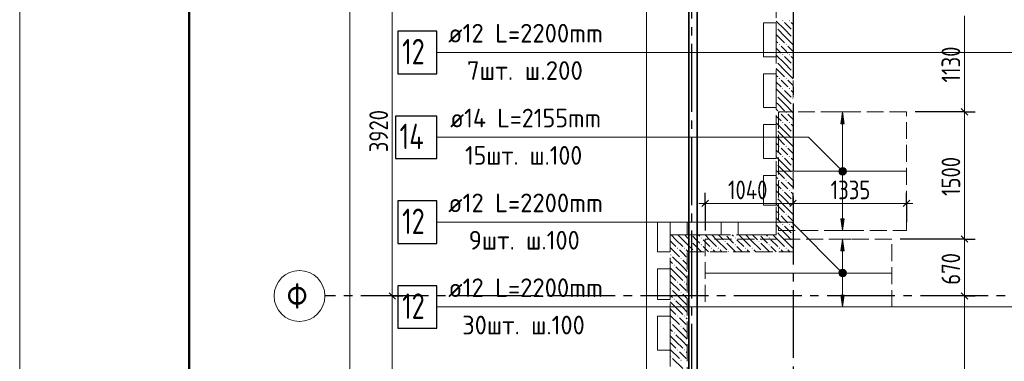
# Model space of a CAD drawing. Header units: millimetres. Extents: x 0 to 36258, y 0 to 42000.
# Tile 3 of 15: x 0 to 11614, y 22860 to 26886. Entities that reach past the tile are written whole.
import ezdxf

# ---------------------------------------------------------------- set-up
doc = ezdxf.new("R2010")
doc.units = ezdxf.units.MM
doc.linetypes.add('______2', pattern=[270, 200, -70])
doc.linetypes.add('______5', pattern=[1100, 800, -100, 100, -100])
for name, color, linetype, lineweight in [('Standard', 7, 'Continuous', 25), ('ДОП Верх по У', 7, 'Continuous', 25), ('Оси', 40, '______5', 18), ('Позиционная метка номер позиции', 7, 'Continuous', 13), ('Примечания', 7, 'Continuous', 25)]:
    doc.layers.add(name, color=color, linetype=linetype, lineweight=lineweight)
doc.layers.add('ЖБ Перекрытие верхний уровень', color=7, linetype='Continuous', lineweight=25, true_color=0xe0e0ff)
doc.layers.add('ЖБ Стена верхний уровень', color=7, linetype='Continuous', lineweight=25, true_color=0x006e00)
doc.styles.add('GOST 2.304-81', font='txt')
doc.styles.add('ISOCPEUR', font='txt')

msp = doc.modelspace()

# ---------------------------------------------------------------- hatches: boundary and pattern name
at = {"layer": 'ДОП Верх по У', "linetype": 'Continuous', "lineweight": 13, "transparency": 33554687}
for points in [[(9726, 25660), (9706, 25800), (9686, 25660)], [(9668, 25100), (9743, 25100), (9738, 25119)], [(9668, 25100), (9738, 25119), (9674, 25119)], [(9674, 25081), (9743, 25100), (9668, 25100)], [(9674, 25119), (9738, 25119), (9725, 25132)], [(9674, 25119), (9725, 25132), (9687, 25132)], [(9674, 25081), (9738, 25081), (9743, 25100)], [(9687, 25132), (9725, 25132), (9706, 25138)], [(9687, 25068), (9738, 25081), (9674, 25081)], [(9687, 25068), (9725, 25068), (9738, 25081)], [(9725, 25068), (9687, 25068), (9706, 25063)], [(9726, 24160), (9706, 24300), (9686, 24160)], [(9674, 23919), (9738, 23919), (9725, 23932)], [(9674, 23919), (9725, 23932), (9687, 23932)], [(9687, 23932), (9725, 23932), (9706, 23938)], [(9668, 23900), (9743, 23900), (9738, 23919)], [(9668, 23900), (9738, 23919), (9674, 23919)], [(9674, 23881), (9743, 23900), (9668, 23900)], [(9674, 23881), (9738, 23881), (9743, 23900)], [(9687, 23868), (9738, 23881), (9674, 23881)], [(9687, 23868), (9725, 23868), (9738, 23881)], [(9725, 23868), (9687, 23868), (9706, 23863)]]:
    msp.add_hatch(color=7, dxfattribs=at).paths.add_polyline_path(points)
for points in [[(9726, 24540), (9706, 24400), (9686, 24540)], [(9726, 23640), (9706, 23500), (9686, 23640)]]:
    msp.add_hatch(color=7, dxfattribs=at).paths.add_polyline_path(points, flags=16)
at = {"layer": 'ЖБ Стена верхний уровень', "linetype": 'Continuous', "lineweight": 18, "transparency": 33554687}
for points in [[(8994, 26873), (9001, 26880), (9007, 26873), (9001, 26867)], [(9074, 26873), (9081, 26880), (9087, 26873), (9081, 26867)], [(8924, 26797), (8927, 26793), (8924, 26790)], [(9114, 26753), (9121, 26760), (9124, 26757), (9124, 26750), (9121, 26747)], [(8954, 26593), (8961, 26600), (8967, 26593), (8961, 26587)], [(9034, 26593), (9041, 26600), (9047, 26593), (9041, 26587)], [(9114, 26673), (9121, 26680), (9124, 26677), (9124, 26670), (9121, 26667)], [(8924, 26397), (8927, 26393), (8924, 26390)], [(8994, 26473), (9001, 26480), (9007, 26473), (9001, 26467)], [(9074, 26473), (9081, 26480), (9087, 26473), (9081, 26467)], [(9114, 26353), (9121, 26360), (9124, 26357), (9124, 26350), (9121, 26347)], [(9114, 26273), (9121, 26280), (9124, 26277), (9124, 26270), (9121, 26267)], [(8954, 26193), (8961, 26200), (8967, 26193), (8961, 26187)], [(9034, 26193), (9041, 26200), (9047, 26193), (9041, 26187)], [(8994, 26073), (9001, 26080), (9007, 26073), (9001, 26067)], [(9074, 26073), (9081, 26080), (9087, 26073), (9081, 26067)], [(8924, 25997), (8927, 25993), (8924, 25990)], [(9114, 25953), (9121, 25960), (9124, 25957), (9124, 25950), (9121, 25947)], [(8954, 25793), (8961, 25800), (8967, 25793), (8961, 25787)], [(9034, 25793), (9041, 25800), (9047, 25793), (9041, 25787)], [(9114, 25873), (9121, 25880), (9124, 25877), (9124, 25870), (9121, 25867)], [(8994, 25673), (9001, 25680), (9007, 25673), (9001, 25667)], [(9074, 25673), (9081, 25680), (9087, 25673), (9081, 25667)], [(8924, 25597), (8927, 25593), (8924, 25590)], [(9114, 25553), (9121, 25560), (9124, 25557), (9124, 25550), (9121, 25547)], [(9114, 25473), (9121, 25480), (9124, 25477), (9124, 25470), (9121, 25467)], [(8954, 25393), (8961, 25400), (8967, 25393), (8961, 25387)], [(9034, 25393), (9041, 25400), (9047, 25393), (9041, 25387)], [(8994, 25273), (9001, 25280), (9007, 25273), (9001, 25267)], [(9074, 25273), (9081, 25280), (9087, 25273), (9081, 25267)], [(8924, 25197), (8927, 25193), (8924, 25190)], [(9114, 25153), (9121, 25160), (9124, 25157), (9124, 25150), (9121, 25147)], [(8954, 24993), (8961, 25000), (8967, 24993), (8961, 24987)], [(9034, 24993), (9041, 25000), (9047, 24993), (9041, 24987)], [(9114, 25073), (9121, 25080), (9124, 25077), (9124, 25070), (9121, 25067)], [(8994, 24873), (9001, 24880), (9007, 24873), (9001, 24867)], [(9074, 24873), (9081, 24880), (9087, 24873), (9081, 24867)], [(8924, 24797), (8927, 24793), (8924, 24790)], [(9114, 24753), (9121, 24760), (9124, 24757), (9124, 24750), (9121, 24747)], [(9114, 24673), (9121, 24680), (9124, 24677), (9124, 24670), (9121, 24667)], [(8954, 24593), (8961, 24600), (8967, 24593), (8961, 24587)], [(9034, 24593), (9041, 24600), (9047, 24593), (9041, 24587)], [(8924, 24397), (8927, 24393), (8924, 24390)], [(8994, 24473), (9001, 24480), (9007, 24473), (9001, 24467)], [(9074, 24473), (9081, 24480), (9087, 24473), (9081, 24467)], [(7914, 24273), (7921, 24280), (7927, 24273), (7921, 24267)], [(7924, 24350), (7921, 24347), (7918, 24350)], [(8034, 24313), (8041, 24320), (8047, 24313), (8041, 24307)], [(8314, 24273), (8321, 24280), (8327, 24273), (8321, 24267)], [(8324, 24350), (8321, 24347), (8318, 24350)], [(8434, 24313), (8441, 24320), (8447, 24313), (8441, 24307)], [(8714, 24273), (8721, 24280), (8727, 24273), (8721, 24267)], [(8724, 24350), (8721, 24347), (8718, 24350)], [(8834, 24313), (8841, 24320), (8847, 24313), (8841, 24307)], [(9114, 24353), (9121, 24360), (9124, 24357), (9124, 24350), (9118, 24350)], [(9114, 24273), (9121, 24280), (9124, 24277), (9124, 24270), (9121, 24267)], [(9124, 24350), (9121, 24347), (9118, 24350), (9124, 24350)], [(7754, 24193), (7761, 24200), (7767, 24193), (7761, 24187)], [(7834, 24193), (7841, 24200), (7847, 24193), (7841, 24187)], [(7954, 24153), (7961, 24160), (7967, 24153), (7964, 24150), (7958, 24150)], [(8034, 24233), (8041, 24240), (8047, 24233), (8041, 24227)], [(8154, 24193), (8161, 24200), (8167, 24193), (8161, 24187)], [(8234, 24193), (8241, 24200), (8247, 24193), (8241, 24187)], [(8354, 24153), (8361, 24160), (8367, 24153), (8364, 24150), (8358, 24150)], [(8434, 24233), (8441, 24240), (8447, 24233), (8441, 24227)], [(8554, 24193), (8561, 24200), (8567, 24193), (8561, 24187)], [(8634, 24193), (8641, 24200), (8647, 24193), (8641, 24187)], [(8754, 24153), (8761, 24160), (8767, 24153), (8764, 24150), (8758, 24150)], [(8834, 24233), (8841, 24240), (8847, 24233), (8841, 24227)], [(8954, 24193), (8961, 24200), (8967, 24193), (8961, 24187)], [(9034, 24193), (9041, 24200), (9047, 24193), (9041, 24187)], [(7674, 24113), (7681, 24120), (7687, 24113), (7681, 24107)], [(7794, 24073), (7801, 24080), (7807, 24073), (7801, 24067)], [(7714, 23993), (7721, 24000), (7727, 23993), (7721, 23987)], [(7674, 23713), (7681, 23720), (7687, 23713), (7681, 23707)], [(7754, 23793), (7761, 23800), (7767, 23793), (7761, 23787)], [(7834, 23793), (7841, 23800), (7847, 23793), (7841, 23787)], [(7714, 23593), (7721, 23600), (7727, 23593), (7721, 23587)], [(7794, 23673), (7801, 23680), (7807, 23673), (7801, 23667)], [(7754, 23393), (7761, 23400), (7767, 23393), (7761, 23387)], [(7834, 23393), (7841, 23400), (7847, 23393), (7841, 23387)], [(7674, 23313), (7681, 23320), (7687, 23313), (7681, 23307)], [(7794, 23273), (7801, 23280), (7807, 23273), (7801, 23267)], [(7714, 23193), (7721, 23200), (7727, 23193), (7721, 23187)], [(7754, 22993), (7761, 23000), (7767, 22993), (7761, 22987)], [(7834, 22993), (7841, 23000), (7847, 22993), (7841, 22987)], [(7674, 22913), (7681, 22920), (7687, 22913), (7681, 22907)], [(7794, 22873), (7801, 22880), (7807, 22873), (7801, 22867)]]:
    msp.add_hatch(color=7, dxfattribs=at).paths.add_polyline_path(points, flags=16)
at = {"layer": 'Позиционная метка номер позиции', "linetype": 'Continuous', "lineweight": 13, "transparency": 33554687}
for points in [[(9674, 25068), (9717, 25143), (9663, 25089)], [(9663, 25089), (9717, 25143), (9695, 25143)], [(9663, 25089), (9695, 25143), (9663, 25111)], [(9663, 25111), (9695, 25143), (9674, 25132)], [(9674, 25068), (9738, 25132), (9717, 25143)], [(9695, 25057), (9738, 25132), (9674, 25068)], [(9695, 25057), (9749, 25111), (9738, 25132)], [(9717, 25057), (9749, 25111), (9695, 25057)], [(9717, 25057), (9749, 25089), (9749, 25111)], [(9749, 25089), (9717, 25057), (9738, 25068)], [(9674, 23868), (9717, 23943), (9663, 23889)], [(9663, 23889), (9717, 23943), (9695, 23943)], [(9663, 23889), (9695, 23943), (9663, 23911)], [(9663, 23911), (9695, 23943), (9674, 23932)], [(9674, 23868), (9738, 23932), (9717, 23943)], [(9695, 23857), (9738, 23932), (9674, 23868)], [(9695, 23857), (9749, 23911), (9738, 23932)], [(9717, 23857), (9749, 23911), (9695, 23857)], [(9717, 23857), (9749, 23889), (9749, 23911)], [(9749, 23889), (9717, 23857), (9738, 23868)]]:
    msp.add_hatch(color=7, dxfattribs=at).paths.add_polyline_path(points)

# ---------------------------------------------------------------- linework, layer by layer
at = {"layer": 'Standard', "color": 7, "linetype": 'Continuous', "lineweight": 13, "transparency": 33554687}
for p, q in [((4394, 27550), (4394, 23630)), ((11144, 26930), (11144, 25800)), ((11144, 25800), (11144, 24300)), ((8086, 24720), (8011, 24720)), ((9124, 24720), (8086, 24720)), ((10461, 24720), (9124, 24720)), ((10461, 24720), (10536, 24720)), ((11144, 24300), (11144, 23630)), ((4394, 23630), (4394, 20330)), ((11144, 23630), (11144, 21080))]:
    msp.add_line(p, q, dxfattribs=at)
at = {"layer": 'Standard', "color": 251, "linetype": 'Continuous', "lineweight": -3, "true_color": 0x656565, "transparency": 33554687}
for p, q in [((11144, 25800), (11019, 25800)), ((11144, 25800), (11269, 25800)), ((8086, 24720), (8086, 24845)), ((9124, 24720), (9124, 24845)), ((10461, 24720), (10461, 24845)), ((8086, 24720), (8086, 24595)), ((8086, 24720), (8086, 24400)), ((9124, 24720), (9124, 24595)), ((9124, 24720), (9124, 24500)), ((10461, 24720), (10461, 24595)), ((10461, 24720), (10461, 24500)), ((11144, 24300), (11019, 24300)), ((11144, 24300), (11269, 24300)), ((4394, 23630), (4269, 23630)), ((4394, 23630), (4519, 23630)), ((4394, 23630), (4394, 23630)), ((11144, 23630), (11019, 23630)), ((11144, 23630), (11269, 23630)), ((11144, 23630), (11144, 23630))]:
    msp.add_line(p, q, dxfattribs=at)
at = {"layer": 'Standard', "color": 7, "linetype": 'Continuous', "lineweight": 25, "transparency": 33554687}
for p, q in [((11107, 25838), (11182, 25762)), ((8123, 24758), (8048, 24683)), ((9161, 24758), (9086, 24683)), ((10498, 24758), (10423, 24683)), ((11107, 24338), (11182, 24263)), ((4357, 23667), (4431, 23592)), ((11107, 23667), (11182, 23592))]:
    msp.add_line(p, q, dxfattribs=at)
at = {"layer": 'Standard', "color": 7, "linetype": 'Continuous', "lineweight": 13, "transparency": 33554687}
msp.add_lwpolyline([(0, 0), (29700, 0), (29700, 42000), (0, 42000), (0, 0)], close=True, dxfattribs=at)
at = {"layer": 'Standard', "color": 7, "linetype": 'Continuous', "lineweight": 50, "transparency": 33554687}
msp.add_lwpolyline([(2000, 41500), (29200, 41500), (29200, 500), (2000, 500), (2000, 41500)], close=True, dxfattribs=at)
at = {"layer": 'Standard', "color": 254, "linetype": 'Continuous', "lineweight": 35, "true_color": 0xc4c4ff, "transparency": 33554687}
for points in [[(7892, 16830), (22193, 16830), (22193, 38270), (7892, 38270), (7892, 16830)], [(7992, 16930), (22093, 16930), (22093, 38170), (7992, 38170), (7992, 16930)]]:
    msp.add_lwpolyline(points, dxfattribs=at)
at = {"layer": 'Standard', "color": 7, "linetype": 'Continuous', "lineweight": 13, "transparency": 33554687}
msp.add_lwpolyline([(3894, 38070), (3894, 27142), (3894, 27142), (3894, 17030)], dxfattribs=at)
at = {"layer": 'Standard', "color": 251, "linetype": 'Continuous', "lineweight": -3, "true_color": 0x656565, "transparency": 33554687}
for points in [[(11144, 25800), (11127, 25800), (11127, 25800), (11127, 25800), (11127, 25800), (11127, 25800), (11127, 25800), (11127, 25800), (11127, 25800), (11127, 25800), (11127, 25800), (10561, 25800)], [(11144, 24300), (11127, 24300), (11127, 24300), (11127, 24300), (11127, 24300), (11127, 24300), (11127, 24300), (11127, 24300), (11127, 24300), (10386, 24300)]]:
    msp.add_lwpolyline(points, dxfattribs=at)
at = {"layer": 'ДОП Верх по У', "color": 7, "linetype": 'Continuous', "lineweight": 13, "transparency": 33554687}
for p, q in [((5035, 26500), (7121, 26500)), ((5057, 25500), (7121, 25500)), ((5035, 24500), (7121, 24500)), ((5035, 23500), (7121, 23500))]:
    msp.add_line(p, q, dxfattribs=at)
at = {"layer": 'ДОП Верх по У', "color": 251, "linetype": 'Continuous', "lineweight": 13, "true_color": 0x494949, "transparency": 33554687}
for p, q in [((9706, 25800), (9606, 25800)), ((9706, 25800), (9686, 25660)), ((9726, 25660), (9706, 25800)), ((9706, 25800), (9806, 25800)), ((9706, 25800), (9706, 25800)), ((9686, 25660), (9726, 25660)), ((9706, 25130), (9706, 25660)), ((9668, 25100), (9668, 25100)), ((9743, 25100), (9743, 25100)), ((9706, 24540), (9706, 25070)), ((9706, 24400), (9686, 24540)), ((9686, 24540), (9726, 24540)), ((9726, 24540), (9706, 24400)), ((9706, 24400), (9606, 24400)), ((9706, 24400), (9806, 24400)), ((9706, 24400), (9706, 24400)), ((9706, 24300), (9606, 24300)), ((9706, 24300), (9686, 24160)), ((9726, 24160), (9706, 24300)), ((9706, 24300), (9806, 24300)), ((9706, 24300), (9706, 24300)), ((9686, 24160), (9726, 24160)), ((9706, 23930), (9706, 24160)), ((9668, 23900), (9668, 23900)), ((9706, 23640), (9706, 23870)), ((9743, 23900), (9743, 23900)), ((9706, 23500), (9686, 23640)), ((9686, 23640), (9726, 23640)), ((9726, 23640), (9706, 23500)), ((9706, 23500), (9606, 23500)), ((9706, 23500), (9806, 23500)), ((9706, 23500), (9706, 23500))]:
    msp.add_line(p, q, dxfattribs=at)
at = {"layer": 'ДОП Верх по У', "color": 7, "linetype": 'Continuous', "lineweight": 18, "transparency": 33554687}
for p, q in [((10456, 25100), (8956, 25100)), ((8092, 23900), (10280, 23900))]:
    msp.add_line(p, q, dxfattribs=at)
at = {"layer": 'ДОП Верх по У', "color": 7, "linetype": 'Continuous', "lineweight": 25, "transparency": 33554687}
for points in [[(4461, 26250), (4921, 26250), (4921, 26750), (4461, 26750), (4461, 26250)], [(4431, 25250), (4921, 25250), (4921, 25750), (4431, 25750), (4431, 25250)], [(4461, 24250), (4921, 24250), (4921, 24750), (4461, 24750), (4461, 24250)], [(4461, 23250), (4921, 23250), (4921, 23750), (4461, 23750), (4461, 23250)]]:
    msp.add_lwpolyline(points, dxfattribs=at)
at = {"layer": 'ДОП Верх по У', "color": 251, "linetype": 'Continuous', "lineweight": 13, "true_color": 0x494949, "transparency": 33554687}
for centre in [(9706, 25100), (9706, 23900)]:
    msp.add_circle(centre, 37.5, dxfattribs=at)
at = {"layer": 'ЖБ Перекрытие верхний уровень', "color": 7, "linetype": 'Continuous', "lineweight": 18, "transparency": 33554687}
for p, q in [((7394, 38500), (7394, 16930)), ((8774, 26450), (8774, 26850)), ((8774, 26850), (8924, 26850)), ((8924, 26850), (8924, 26450)), ((8924, 26450), (8774, 26450)), ((8774, 26250), (8924, 26250)), ((8774, 25850), (8774, 26250)), ((8924, 26250), (8924, 25850)), ((8924, 25850), (8774, 25850)), ((8774, 25250), (8774, 25650)), ((8774, 25650), (8924, 25650)), ((8924, 25650), (8924, 25250)), ((8924, 25250), (8774, 25250)), ((8774, 25050), (8924, 25050)), ((8774, 24700), (8774, 25050)), ((8924, 25050), (8924, 24700)), ((8924, 24700), (8774, 24700)), ((7524, 24150), (7524, 24500)), ((7524, 24500), (7674, 24500)), ((7674, 24500), (7674, 24150)), ((7874, 24500), (8274, 24500)), ((7874, 24350), (7874, 24500)), ((8274, 24500), (8274, 24350)), ((8474, 24350), (8474, 24500)), ((8474, 24500), (8924, 24500)), ((8924, 24500), (8924, 24350)), ((8274, 24350), (7874, 24350)), ((8924, 24350), (8474, 24350)), ((7674, 24150), (7524, 24150)), ((7524, 23590), (7524, 23950)), ((7524, 23950), (7674, 23950)), ((7674, 23950), (7674, 23590)), ((7674, 23590), (7524, 23590)), ((7524, 22990), (7524, 23390)), ((7524, 23390), (7674, 23390)), ((7674, 23390), (7674, 22990)), ((7674, 22990), (7524, 22990))]:
    msp.add_line(p, q, dxfattribs=at)
at = {"layer": 'ЖБ Стена верхний уровень', "color": 251, "linetype": '______2', "lineweight": 13, "true_color": 0x656565, "transparency": 33554687}
for p, q in [((8924, 27650), (8924, 24350)), ((9124, 24350), (9124, 27450)), ((7874, 24350), (7674, 24350)), ((7674, 24350), (7674, 20430)), ((8924, 24350), (7874, 24350)), ((9124, 24150), (9124, 24350)), ((7874, 24150), (9124, 24150)), ((7874, 20430), (7874, 24150))]:
    msp.add_line(p, q, dxfattribs=at)
at = {"layer": 'ЖБ Стена верхний уровень', "color": 9, "linetype": 'Continuous', "lineweight": 18, "true_color": 0xc7c7c7, "transparency": 33554687}
for p, q in [((9021, 26773), (8924, 26870)), ((9021, 26853), (9101, 26773)), ((9101, 26853), (9124, 26830)), ((8941, 26773), (9021, 26693)), ((9021, 26773), (9101, 26693)), ((8941, 26693), (8924, 26710)), ((8924, 26630), (8941, 26613)), ((8941, 26693), (9021, 26613)), ((9021, 26693), (9124, 26590)), ((8924, 26550), (8981, 26493)), ((9021, 26533), (8981, 26573)), ((9061, 26493), (9021, 26533)), ((9061, 26573), (9124, 26510)), ((9021, 26373), (8924, 26470)), ((8941, 26373), (9021, 26293)), ((9021, 26453), (9101, 26373)), ((9021, 26373), (9101, 26293)), ((9101, 26453), (9124, 26430)), ((8941, 26293), (8924, 26310)), ((8941, 26293), (9021, 26213)), ((9021, 26293), (9124, 26190)), ((8924, 26230), (8941, 26213)), ((8924, 26150), (8981, 26093)), ((9021, 26133), (8981, 26173)), ((9061, 26093), (9021, 26133)), ((9061, 26173), (9124, 26110)), ((9021, 25973), (8924, 26070)), ((9021, 26053), (9101, 25973)), ((9101, 26053), (9124, 26030)), ((8941, 25893), (8924, 25910)), ((8941, 25973), (9021, 25893)), ((9021, 25973), (9101, 25893)), ((8924, 25830), (8941, 25813)), ((8941, 25893), (9021, 25813)), ((9021, 25893), (9124, 25790)), ((8924, 25750), (8981, 25693)), ((9021, 25573), (8924, 25670)), ((9021, 25733), (8981, 25773)), ((9061, 25693), (9021, 25733)), ((9061, 25773), (9124, 25710)), ((8941, 25573), (9021, 25493)), ((9021, 25653), (9101, 25573)), ((9021, 25573), (9101, 25493)), ((9101, 25653), (9124, 25630)), ((8941, 25493), (8924, 25510)), ((8941, 25493), (9021, 25413)), ((9021, 25493), (9124, 25390)), ((8924, 25430), (8941, 25413)), ((8924, 25350), (8981, 25293)), ((9021, 25333), (8981, 25373)), ((9061, 25293), (9021, 25333)), ((9061, 25373), (9124, 25310)), ((9021, 25173), (8924, 25270)), ((9021, 25253), (9101, 25173)), ((9101, 25253), (9124, 25230)), ((8941, 25093), (8924, 25110)), ((8941, 25173), (9021, 25093)), ((8941, 25093), (9021, 25013)), ((9021, 25173), (9101, 25093)), ((9021, 25093), (9124, 24990)), ((8924, 25030), (8941, 25013)), ((9021, 24933), (8981, 24973)), ((9061, 24973), (9124, 24910)), ((8924, 24950), (8981, 24893)), ((9021, 24773), (8924, 24870)), ((9061, 24893), (9021, 24933)), ((8941, 24773), (9021, 24693)), ((9021, 24853), (9101, 24773)), ((9021, 24773), (9101, 24693)), ((9101, 24853), (9124, 24830)), ((8941, 24693), (8924, 24710)), ((8924, 24630), (8941, 24613)), ((8941, 24693), (9021, 24613)), ((9021, 24693), (9124, 24590)), ((8924, 24550), (8981, 24493)), ((9021, 24533), (8981, 24573)), ((9061, 24493), (9021, 24533)), ((9061, 24573), (9124, 24510)), ((9021, 24373), (8924, 24470)), ((9021, 24453), (9101, 24373)), ((9101, 24453), (9124, 24430)), ((7674, 24280), (7741, 24213)), ((7741, 24293), (7684, 24350)), ((7741, 24293), (7821, 24213)), ((7764, 24350), (7821, 24293)), ((7821, 24293), (7874, 24240)), ((7844, 24350), (7874, 24320)), ((7874, 24320), (7901, 24293)), ((7981, 24293), (7941, 24333)), ((8021, 24253), (7981, 24293)), ((8004, 24350), (8021, 24333)), ((8061, 24293), (8141, 24213)), ((8141, 24293), (8084, 24350)), ((8141, 24293), (8221, 24213)), ((8164, 24350), (8221, 24293)), ((8221, 24293), (8341, 24173)), ((8244, 24350), (8301, 24293)), ((8381, 24293), (8341, 24333)), ((8421, 24253), (8381, 24293)), ((8404, 24350), (8421, 24333)), ((8461, 24293), (8541, 24213)), ((8541, 24293), (8484, 24350)), ((8541, 24293), (8621, 24213)), ((8564, 24350), (8621, 24293)), ((8621, 24293), (8741, 24173)), ((8644, 24350), (8701, 24293)), ((8781, 24293), (8741, 24333)), ((8821, 24253), (8781, 24293)), ((8804, 24350), (8821, 24333)), ((8861, 24293), (8941, 24213)), ((8941, 24293), (8884, 24350)), ((8941, 24373), (8964, 24350)), ((8941, 24293), (9021, 24213)), ((8964, 24350), (9021, 24293)), ((9021, 24373), (9044, 24350)), ((9021, 24293), (9124, 24190)), ((9044, 24350), (9101, 24293)), ((7674, 24200), (7781, 24093)), ((7821, 24133), (7781, 24173)), ((7861, 24173), (7874, 24160)), ((7874, 24240), (7941, 24173)), ((7874, 24160), (7884, 24150)), ((7941, 24253), (8044, 24150)), ((8061, 24213), (8124, 24150)), ((8204, 24150), (8181, 24173)), ((8261, 24173), (8284, 24150)), ((8341, 24253), (8444, 24150)), ((8461, 24213), (8524, 24150)), ((8604, 24150), (8581, 24173)), ((8661, 24173), (8684, 24150)), ((8741, 24253), (8844, 24150)), ((8861, 24213), (8924, 24150)), ((9004, 24150), (8981, 24173)), ((9061, 24173), (9084, 24150)), ((7821, 23973), (7701, 24093)), ((7861, 24093), (7821, 24133)), ((7821, 24053), (7874, 24000)), ((7674, 24040), (7701, 24013)), ((7741, 23893), (7674, 23960)), ((7741, 23973), (7821, 23893)), ((7821, 23973), (7874, 23920)), ((7674, 23880), (7741, 23813)), ((7741, 23893), (7821, 23813)), ((7821, 23893), (7874, 23840)), ((7674, 23800), (7781, 23693)), ((7821, 23573), (7701, 23693)), ((7821, 23733), (7781, 23773)), ((7861, 23693), (7821, 23733)), ((7861, 23773), (7874, 23760)), ((7674, 23640), (7701, 23613)), ((7821, 23653), (7874, 23600)), ((7741, 23493), (7674, 23560)), ((7674, 23480), (7741, 23413)), ((7741, 23573), (7821, 23493)), ((7741, 23493), (7821, 23413)), ((7821, 23573), (7874, 23520)), ((7821, 23493), (7874, 23440)), ((7674, 23400), (7781, 23293)), ((7821, 23333), (7781, 23373)), ((7861, 23373), (7874, 23360)), ((7674, 23240), (7701, 23213)), ((7821, 23173), (7701, 23293)), ((7861, 23293), (7821, 23333)), ((7821, 23253), (7874, 23200)), ((7741, 23093), (7674, 23160)), ((7741, 23173), (7821, 23093)), ((7821, 23173), (7874, 23120)), ((7674, 23080), (7741, 23013)), ((7674, 23000), (7781, 22893)), ((7741, 23093), (7821, 23013)), ((7821, 23093), (7874, 23040)), ((7821, 22773), (7701, 22893)), ((7821, 22933), (7781, 22973)), ((7861, 22893), (7821, 22933)), ((7861, 22973), (7874, 22960))]:
    msp.add_line(p, q, dxfattribs=at)
at = {"layer": 'Оси', "color": 8, "linetype": '______5', "lineweight": -3, "transparency": 33554687}
for p, q in [((9124, 39100), (9124, 14930)), ((7924, 38700), (7924, 14930)), ((26824, 23630), (3600, 23630))]:
    msp.add_line(p, q, dxfattribs=at)
at = {"layer": 'Оси', "color": 7, "linetype": 'Continuous', "lineweight": 13, "transparency": 33554687}
msp.add_circle((3300, 23630), 300, dxfattribs=at)
at = {"layer": 'Позиционная метка номер позиции', "color": 7, "linetype": 'Continuous', "lineweight": 13, "transparency": 33554687}
for p, q in [((9674, 25132), (9674, 25132)), ((9738, 25132), (9738, 25132)), ((9674, 25068), (9674, 25068)), ((9738, 25068), (9738, 25068)), ((9674, 23932), (9674, 23932)), ((9738, 23932), (9738, 23932)), ((9674, 23868), (9674, 23868)), ((9738, 23868), (9738, 23868))]:
    msp.add_line(p, q, dxfattribs=at)
for points in [[(14924, 27550), (14500, 27126), (14500, 26500), (4921, 26500)], [(9706, 25100), (9306, 25500), (4921, 25500)], [(9706, 23900), (9106, 24500), (4921, 24500)], [(14924, 24080), (14500, 23656), (14500, 23500), (4921, 23500)]]:
    msp.add_lwpolyline(points, dxfattribs=at)
for centre in [(9706, 25100), (9706, 23900)]:
    msp.add_circle(centre, 45, dxfattribs=at)
at = {"layer": 'Примечания', "color": 7, "linetype": '______2', "lineweight": 18, "transparency": 33554687}
for p, q in [((10461, 25800), (8949, 25800)), ((8949, 25800), (8949, 24400)), ((10461, 24400), (10461, 25800)), ((8949, 24400), (10461, 24400)), ((10286, 24300), (8086, 24300)), ((8086, 24300), (8086, 23500)), ((10286, 23500), (10286, 24300)), ((8086, 23500), (10286, 23500))]:
    msp.add_line(p, q, dxfattribs=at)

# ---------------------------------------------------------------- texts
at = {"layer": 'Standard', "color": 7, "linetype": 'Continuous', "lineweight": 25, "transparency": 33554687, "char_height": 220, "attachment_point": 7, "rotation": 90, "style": 'GOST 2.304-81'}
for s, insert, width in [('1130', (11094, 26146), 563.28), ('3920', (4344, 25324), 657.06), ('1500', (11094, 24808), 610.16), ('670', (11094, 23762), 531.96)]:
    msp.add_mtext(s, dxfattribs=dict(at, insert=insert, width=width))
at = {"layer": 'Standard', "color": 7, "linetype": 'Continuous', "lineweight": 25, "transparency": 33554687, "char_height": 220, "attachment_point": 7, "style": 'GOST 2.304-81'}
for s, insert, width in [('1040', (8355, 24770), 625.73), ('1335', (9566, 24770), 579.01)]:
    msp.add_mtext(s, dxfattribs=dict(at, insert=insert, width=width))
at = {"layer": 'ДОП Верх по У', "color": 7, "linetype": 'Continuous', "lineweight": 13, "transparency": 33554687, "attachment_point": 7, "style": 'ISOCPEUR'}
for s, insert, char_height, width in [('\\W0.96;ø12 L=2200mm ', (5055, 26617), 220, 2150.52), ('\\W0.75;12', (4511, 26360), 300, 472.27), ('\\W0.97;7шт. ш.200 ', (5275, 26177), 220, 1712.33), ('\\W0.94;ø14 L=2155mm ', (5077, 25617), 220, 2126.49), ('\\W0.76;14', (4481, 25360), 300, 504.56), ('\\W0.93;15шт. ш.100 ', (5253, 25177), 220, 1773.35), ('\\W0.96;ø12 L=2200mm ', (5055, 24617), 220, 2150.52), ('\\W0.75;12', (4511, 24360), 300, 472.27), ('\\W0.95;9шт. ш.100 ', (5297, 24177), 220, 1665.53), ('\\W0.96;ø12 L=2200mm ', (5055, 23617), 220, 2150.52), ('\\W0.75;12', (4511, 23360), 300, 472.27), ('\\W0.95;30шт. ш.100 ', (5220, 23177), 220, 1819.89)]:
    msp.add_mtext(s, dxfattribs=dict(at, insert=insert, char_height=char_height, width=width))
at = {"layer": 'Оси', "color": 7, "linetype": 'Continuous', "lineweight": 25, "transparency": 33554687, "insert": (3150, 23480), "char_height": 300, "width": 425, "attachment_point": 7, "style": 'ISOCPEUR'}
msp.add_mtext('\\W0.83;Ф', dxfattribs=at)

doc.saveas('drawing.dxf')
